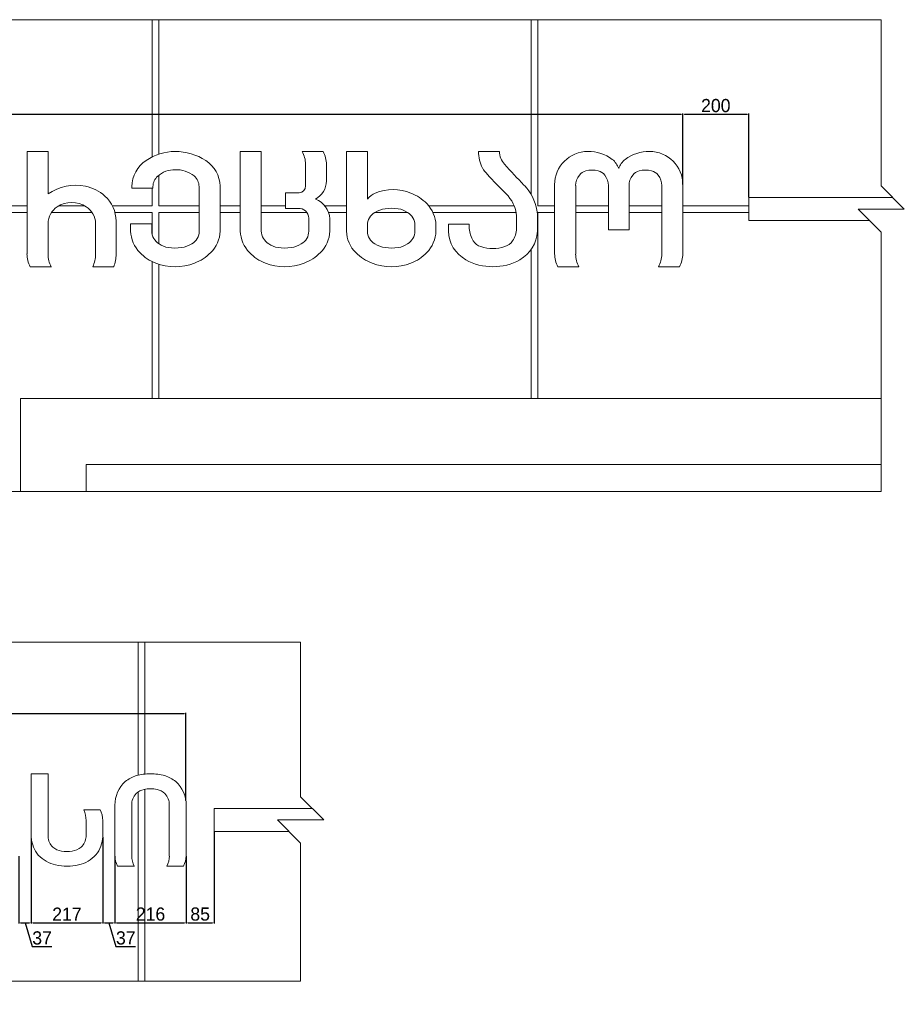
# Model space of a CAD drawing. Header units: feet. Extents: x 1820134 to 1866297, y 4865856 to 4906700.
# Tile 13 of 16: x 1840837 to 1843522, y 4899829 to 4902818. Entities that reach past the tile are written whole.
import ezdxf

# ---------------------------------------------------------------- set-up
doc = ezdxf.new("R2010")
doc.units = ezdxf.units.FT
doc.header["$MEASUREMENT"] = 0
doc.header["$PDMODE"] = 98
doc.header["$PDSIZE"] = 0.3
doc.dimstyles.new('ISO-25', dxfattribs={"dimscale": 15, "dimtxt": 20, "dimasz": 2.5, "dimexe": 1.25, "dimexo": 0.625, "dimgap": 3, "dimtad": 1, "dimdec": 0, "dimtxsty": 'Standard', "dimcen": 2.5, "dimadec": 0, "dimazin": 0, "dimtfac": 1, "dimtdec": 0, "dimtmove": 0, "dimatfit": 3, "dimfxl": 1.25, "dimarcsym": 0})

# ---------------------------------------------------------------- blocks, each defined once
blk = doc.blocks.new('*D5463')
at = {"color": 0, "lineweight": -2, "transparency": 16777216}
for p, q in [((1839956.8, 4900448), (1839956.8, 4900713.7)), ((1839961.8, 4900711.2), (1841336.5, 4900711.2)), ((1841341.5, 4900448), (1841341.5, 4900713.7))]:
    blk.add_line(p, q, dxfattribs=at)
at = {"color": 0, "lineweight": 5, "transparency": 16777216}
for points in [[(1839961.8, 4900712.1), (1839961.8, 4900710.4), (1839956.8, 4900711.2)], [(1841336.5, 4900712.1), (1841336.5, 4900710.4), (1841341.5, 4900711.2)]]:
    blk.add_solid(points, dxfattribs=at)
at = {"layer": 'Defpoints', "color": 0, "lineweight": 5, "transparency": 16777216}
for p in [(1841341.5, 4900711.2), (1839956.8, 4900446.7), (1841341.5, 4900446.7)]:
    blk.add_point(p, dxfattribs=at)
at = {"color": 0, "lineweight": 5, "transparency": 16777216, "insert": (1840649.1, 4900737.5), "char_height": 40, "attachment_point": 5}
blk.add_mtext('1385', dxfattribs=at)
blk = doc.blocks.new('*D5470')
at = {"color": 0, "lineweight": -2, "transparency": 16777216}
for p, q in [((1840872, 4900332.2), (1840872, 4900073.8)), ((1840834.9, 4900278.7), (1840834.9, 4900073.8)), ((1840839.9, 4900076.3), (1840867, 4900076.3)), ((1840853.4, 4900076.3), (1840875.2, 4900003.9)), ((1840875.2, 4900003.9), (1840934.8, 4900003.9))]:
    blk.add_line(p, q, dxfattribs=at)
at = {"color": 0, "lineweight": 5, "transparency": 16777216}
for points in [[(1840839.9, 4900077.2), (1840839.9, 4900075.5), (1840834.9, 4900076.3)], [(1840867, 4900077.2), (1840867, 4900075.5), (1840872, 4900076.3)]]:
    blk.add_solid(points, dxfattribs=at)
at = {"layer": 'Defpoints', "color": 0, "lineweight": 5, "transparency": 16777216}
for p in [(1840872, 4900333.4), (1840834.9, 4900280), (1840872, 4900076.3)]:
    blk.add_point(p, dxfattribs=at)
at = {"color": 0, "lineweight": 5, "transparency": 16777216, "insert": (1840905, 4900030.2), "char_height": 40, "attachment_point": 5}
blk.add_mtext('37', dxfattribs=at)
blk = doc.blocks.new('*D5471')
at = {"color": 0, "lineweight": -2, "transparency": 16777216}
for p, q in [((1840872, 4900332.2), (1840872, 4900073.8)), ((1841089, 4900336.4), (1841089, 4900073.8)), ((1840877, 4900076.3), (1841084, 4900076.3))]:
    blk.add_line(p, q, dxfattribs=at)
at = {"color": 0, "lineweight": 5, "transparency": 16777216}
for points in [[(1840877, 4900077.2), (1840877, 4900075.5), (1840872, 4900076.3)], [(1841084, 4900077.2), (1841084, 4900075.5), (1841089, 4900076.3)]]:
    blk.add_solid(points, dxfattribs=at)
at = {"layer": 'Defpoints', "color": 0, "lineweight": 5, "transparency": 16777216}
for p in [(1840872, 4900333.4), (1841089, 4900337.7), (1841089, 4900076.3)]:
    blk.add_point(p, dxfattribs=at)
at = {"color": 0, "lineweight": 5, "transparency": 16777216, "insert": (1840980.5, 4900102.6), "char_height": 40, "attachment_point": 5}
blk.add_mtext('217', dxfattribs=at)
blk = doc.blocks.new('*D5472')
at = {"color": 0, "lineweight": -2, "transparency": 16777216}
for p, q in [((1841125.9, 4900278.7), (1841125.9, 4900073.8)), ((1841342.2, 4900278.7), (1841342.2, 4900073.8)), ((1841130.9, 4900076.3), (1841337.2, 4900076.3))]:
    blk.add_line(p, q, dxfattribs=at)
at = {"color": 0, "lineweight": 5, "transparency": 16777216}
for points in [[(1841130.9, 4900077.2), (1841130.9, 4900075.5), (1841125.9, 4900076.3)], [(1841337.2, 4900077.2), (1841337.2, 4900075.5), (1841342.2, 4900076.3)]]:
    blk.add_solid(points, dxfattribs=at)
at = {"layer": 'Defpoints', "color": 0, "lineweight": 5, "transparency": 16777216}
for p in [(1841125.9, 4900280), (1841342.2, 4900280), (1841342.2, 4900076.3)]:
    blk.add_point(p, dxfattribs=at)
at = {"color": 0, "lineweight": 5, "transparency": 16777216, "insert": (1841234.1, 4900102.6), "char_height": 40, "attachment_point": 5}
blk.add_mtext('216', dxfattribs=at)
blk = doc.blocks.new('*D5473')
at = {"color": 0, "lineweight": -2, "transparency": 16777216}
for p, q in [((1841427.2, 4900352.1), (1841427.2, 4900073.8)), ((1841342.2, 4900278.7), (1841342.2, 4900073.8)), ((1841347.2, 4900076.3), (1841422.2, 4900076.3))]:
    blk.add_line(p, q, dxfattribs=at)
at = {"color": 0, "lineweight": 5, "transparency": 16777216}
for points in [[(1841347.2, 4900077.2), (1841347.2, 4900075.5), (1841342.2, 4900076.3)], [(1841422.2, 4900077.2), (1841422.2, 4900075.5), (1841427.2, 4900076.3)]]:
    blk.add_solid(points, dxfattribs=at)
at = {"layer": 'Defpoints', "color": 0, "lineweight": 5, "transparency": 16777216}
for p in [(1841427.2, 4900353.4), (1841342.2, 4900280), (1841427.2, 4900076.3)]:
    blk.add_point(p, dxfattribs=at)
at = {"color": 0, "lineweight": 5, "transparency": 16777216, "insert": (1841384.7, 4900102.6), "char_height": 40, "attachment_point": 5}
blk.add_mtext('85', dxfattribs=at)
blk = doc.blocks.new('*D5474')
at = {"color": 0, "lineweight": -2, "transparency": 16777216}
for p, q in [((1841089, 4900336.4), (1841089, 4900073.8)), ((1841125.9, 4900278.7), (1841125.9, 4900073.8)), ((1841094, 4900076.3), (1841120.9, 4900076.3)), ((1841107.4, 4900076.3), (1841129.2, 4900003.9)), ((1841129.2, 4900003.9), (1841188.8, 4900003.9))]:
    blk.add_line(p, q, dxfattribs=at)
at = {"color": 0, "lineweight": 5, "transparency": 16777216}
for points in [[(1841094, 4900077.2), (1841094, 4900075.5), (1841089, 4900076.3)], [(1841120.9, 4900077.2), (1841120.9, 4900075.5), (1841125.9, 4900076.3)]]:
    blk.add_solid(points, dxfattribs=at)
at = {"layer": 'Defpoints', "color": 0, "lineweight": 5, "transparency": 16777216}
for p in [(1841089, 4900337.7), (1841125.9, 4900280), (1841125.9, 4900076.3)]:
    blk.add_point(p, dxfattribs=at)
at = {"color": 0, "lineweight": 5, "transparency": 16777216, "insert": (1841159, 4900030.2), "char_height": 40, "attachment_point": 5}
blk.add_mtext('37', dxfattribs=at)
blk = doc.blocks.new('*D5480')
at = {"color": 0, "lineweight": -2, "transparency": 16777216}
for p, q in [((1838449.5, 4902198.8), (1838449.5, 4902533)), ((1842849.5, 4902317.9), (1842849.5, 4902533)), ((1838454.5, 4902530.5), (1842844.5, 4902530.5))]:
    blk.add_line(p, q, dxfattribs=at)
at = {"color": 0, "lineweight": 5, "transparency": 16777216}
for points in [[(1838454.5, 4902531.4), (1838454.5, 4902529.7), (1838449.5, 4902530.5)], [(1842844.5, 4902531.4), (1842844.5, 4902529.7), (1842849.5, 4902530.5)]]:
    blk.add_solid(points, dxfattribs=at)
at = {"layer": 'Defpoints', "color": 0, "lineweight": 5, "transparency": 16777216}
for p in [(1842849.5, 4902530.5), (1842849.5, 4902316.7), (1838449.5, 4902197.5)]:
    blk.add_point(p, dxfattribs=at)
at = {"color": 0, "lineweight": 5, "transparency": 16777216, "insert": (1840649.5, 4902556.8), "char_height": 40, "attachment_point": 5}
blk.add_mtext('4400', dxfattribs=at)
blk = doc.blocks.new('*D5490')
at = {"color": 0, "lineweight": -2, "transparency": 16777216}
for p, q in [((1842849.5, 4902317.9), (1842849.5, 4902533)), ((1843049.5, 4902278.9), (1843049.5, 4902533)), ((1842854.5, 4902530.5), (1843044.5, 4902530.5))]:
    blk.add_line(p, q, dxfattribs=at)
at = {"color": 0, "lineweight": 5, "transparency": 16777216}
for points in [[(1842854.5, 4902531.4), (1842854.5, 4902529.7), (1842849.5, 4902530.5)], [(1843044.5, 4902531.4), (1843044.5, 4902529.7), (1843049.5, 4902530.5)]]:
    blk.add_solid(points, dxfattribs=at)
at = {"layer": 'Defpoints', "color": 0, "lineweight": 5, "transparency": 16777216}
for p in [(1843049.5, 4902530.5), (1842849.5, 4902316.7), (1843049.5, 4902277.7)]:
    blk.add_point(p, dxfattribs=at)
at = {"color": 0, "lineweight": 5, "transparency": 16777216, "insert": (1842949.5, 4902556.8), "char_height": 40, "attachment_point": 5}
blk.add_mtext('200', dxfattribs=at)

msp = doc.modelspace()

# ---------------------------------------------------------------- linework, layer by layer
at = {"color": 0, "linetype": 'Continuous', "lineweight": 0, "extrusion": (0, 1, 0)}
for p, q in [((1840059.5, 4902817.7), (1841239.5, 4902817.7)), ((1841239.5, 4902401.3), (1841239.5, 4902817.7)), ((1841259.5, 4902817.7), (1841239.5, 4902817.7)), ((1841259.5, 4902817.7), (1841259.5, 4902409.5)), ((1842389.2, 4902817.7), (1841259.5, 4902817.7)), ((1842389.2, 4902817.7), (1842389.2, 4902287.1)), ((1842409.2, 4902817.7), (1842389.2, 4902817.7)), ((1843451.3, 4902817.7), (1842409.2, 4902817.7)), ((1842409.2, 4902252.7), (1842409.2, 4902817.7)), ((1840923.2, 4902417.7), (1840859.3, 4902417.7)), ((1840859.3, 4902417.7), (1840859.3, 4902107.2)), ((1840923.2, 4902288.6), (1840923.2, 4902417.7)), ((1841506.4, 4902417.7), (1841570.3, 4902417.7)), ((1841506.4, 4902417.7), (1841506.4, 4902176.2)), ((1841570.3, 4902176.2), (1841570.3, 4902417.7)), ((1841758.3, 4902417.7), (1841694.4, 4902417.7)), ((1841828.7, 4902417.7), (1841892.6, 4902417.7)), ((1841828.7, 4902176.2), (1841828.7, 4902417.7)), ((1841892.6, 4902417.7), (1841892.6, 4902273.4)), ((1842293.3, 4902417.7), (1842229.8, 4902417.7)), ((1841704.3, 4902379.3), (1841704.3, 4902328.4)), ((1841768.2, 4902328.4), (1841768.2, 4902378.2)), ((1841259.5, 4902345.7), (1841259.5, 4902252.7)), ((1841704.3, 4902328.4), (1841704.4, 4902328.4)), ((1841704.3, 4902326.4), (1841704.3, 4902313.2)), ((1841177.7, 4902311.1), (1841177.7, 4902306.7)), ((1841177.7, 4902306.7), (1841241.6, 4902306.7)), ((1841239.5, 4902252.7), (1841239.5, 4902306.7)), ((1841241.6, 4902306.7), (1841241.6, 4902311.1)), ((1841381.5, 4902311.1), (1841381.5, 4902176.2)), ((1841445.4, 4902176.2), (1841445.4, 4902312.6)), ((1842460.4, 4902316.7), (1842460.4, 4902107.2)), ((1842524.3, 4902106), (1842524.3, 4902313.9)), ((1842623.7, 4902313.9), (1842623.7, 4902180.1)), ((1842686.2, 4902313.9), (1842686.2, 4902180.1)), ((1842785.6, 4902106), (1842785.6, 4902313.9)), ((1842849.5, 4902316.7), (1842849.5, 4902107.2)), ((1841685.4, 4902291.7), (1841643.8, 4902291.7)), ((1841643.8, 4902291.7), (1841643.8, 4902245)), ((1843049.5, 4902277.7), (1843486.5, 4902277.7)), ((1843049.5, 4902277.7), (1843049.5, 4902207.7)), ((1840797.7, 4902252.7), (1840859.3, 4902252.7)), ((1840956, 4902252.7), (1841033.8, 4902252.7)), ((1841118.4, 4902252.7), (1841239.5, 4902252.7)), ((1841259.5, 4902252.7), (1841381.5, 4902252.7)), ((1841445.4, 4902252.7), (1841506.4, 4902252.7)), ((1841570.3, 4902252.7), (1841643.8, 4902252.7)), ((1841643.8, 4902245), (1841681.9, 4902245)), ((1841762.8, 4902252.7), (1841828.7, 4902252.7)), ((1842078.1, 4902252.7), (1842337.3, 4902252.7)), ((1842409.2, 4902252.7), (1842460.4, 4902252.7)), ((1842524.3, 4902252.7), (1842623.7, 4902252.7)), ((1842686.2, 4902252.7), (1842785.6, 4902252.7)), ((1842849.5, 4902252.7), (1843049.5, 4902252.7)), ((1840797.7, 4902232.7), (1840859.3, 4902232.7)), ((1840933.5, 4902232.7), (1841056.5, 4902232.7)), ((1841126, 4902232.7), (1841239.5, 4902232.7)), ((1841129.4, 4902106), (1841129.4, 4902206.5)), ((1841239.5, 4902164.1), (1841239.5, 4902232.7)), ((1841259.5, 4902232.7), (1841381.5, 4902232.7)), ((1841259.5, 4902232.7), (1841259.5, 4902137.8)), ((1841445.4, 4902232.7), (1841506.4, 4902232.7)), ((1841570.3, 4902232.7), (1841708.3, 4902232.7)), ((1841714.1, 4902214.9), (1841714.1, 4902176.2)), ((1841774.1, 4902232.7), (1841828.7, 4902232.7)), ((1841778.1, 4902176.2), (1841778.1, 4902213)), ((1841915.3, 4902232.7), (1842013.5, 4902232.7)), ((1842090.7, 4902232.7), (1842343.2, 4902232.7)), ((1842344.7, 4902222.4), (1842344.7, 4902183.8)), ((1842408.2, 4902175.4), (1842408.2, 4902228.8)), ((1842409.2, 4902232.7), (1842460.4, 4902232.7)), ((1842409.2, 4901667.7), (1842409.2, 4902232.7)), ((1842524.3, 4902232.7), (1842623.7, 4902232.7)), ((1842686.2, 4902232.7), (1842785.6, 4902232.7)), ((1842849.5, 4902232.7), (1843049.5, 4902232.7)), ((1843416.2, 4902207.7), (1843049.5, 4902207.7)), ((1840923.2, 4902106), (1840923.2, 4902199)), ((1841067.4, 4902199), (1841067.4, 4902106)), ((1841237.7, 4902198), (1841173.8, 4902198)), ((1841173.8, 4902198), (1841173.8, 4902176.2)), ((1841237.7, 4902176.2), (1841237.7, 4902198)), ((1841892.6, 4902193.7), (1841892.6, 4902176.2)), ((1842036.4, 4902176.2), (1842036.4, 4902193.7)), ((1842100.3, 4902193.7), (1842100.3, 4902176.2)), ((1842201.5, 4902197.5), (1842138, 4902197.5)), ((1842138, 4902197.5), (1842138, 4902175.4)), ((1842201.5, 4902183.8), (1842201.5, 4902197.5)), ((1842623.7, 4902180.1), (1842686.2, 4902180.1)), ((1842389.2, 4902119.9), (1842389.2, 4901667.7)), ((1840869.2, 4902067.7), (1840933.1, 4902067.7)), ((1841058.6, 4902067.7), (1841122.6, 4902067.7)), ((1841239.5, 4901667.7), (1841239.5, 4902083.2)), ((1841259.5, 4902075.3), (1841259.5, 4901667.7)), ((1842470.3, 4902067.7), (1842534.2, 4902067.7)), ((1842839.6, 4902067.7), (1842775.7, 4902067.7)), ((1840839.2, 4901385.9), (1840839.2, 4901667.7)), ((1840839.2, 4901667.7), (1843451.3, 4901667.7)), ((1841039.2, 4901385.9), (1841039.2, 4901467.7)), ((1841039.2, 4901467.7), (1843451.3, 4901467.7))]:
    msp.add_line(p, q, dxfattribs=at)
at = {"color": 0, "lineweight": 5, "extrusion": (0, 1, 0)}
for p, q in [((1840102, 4900928.4), (1841197, 4900928.4)), ((1841197, 4900928.4), (1841217, 4900928.4)), ((1841197, 4900524.4), (1841197, 4900928.4)), ((1841217, 4900928.4), (1841689.6, 4900928.4)), ((1841217, 4900928.4), (1841217, 4900527.6)), ((1840872, 4900528.4), (1840872, 4900333.4)), ((1840923.3, 4900528.4), (1840872, 4900528.4)), ((1840923.3, 4900337.7), (1840923.3, 4900528.4)), ((1841197, 4899899.1), (1841197, 4900473.8)), ((1841217, 4900481.7), (1841217, 4899899.1)), ((1841081.1, 4900419.4), (1841031.7, 4900419.4)), ((1841125.9, 4900433.4), (1841125.9, 4900280)), ((1841177.1, 4900279), (1841177.1, 4900433.4)), ((1841291.1, 4900433.4), (1841291.1, 4900279)), ((1841342.2, 4900280), (1841342.2, 4900433.4)), ((1841427.2, 4900353.4), (1841427.2, 4900423.4)), ((1841724.7, 4900423.4), (1841427.2, 4900423.4)), ((1841038.7, 4900386.9), (1841038.7, 4900337.7)), ((1841089, 4900337.7), (1841089, 4900386.9)), ((1841427.2, 4900353.4), (1841654.4, 4900353.4)), ((1841133.9, 4900248.4), (1841185, 4900248.4)), ((1841283.2, 4900248.4), (1841334.3, 4900248.4))]:
    msp.add_line(p, q, dxfattribs=at)
at = {"color": 0, "lineweight": 5}
for points in [[(1843451.3, 4902817.7), (1843451.3, 4902312.9), (1843521.5, 4902242.7), (1843381.2, 4902242.7), (1843451.3, 4902172.5), (1843451.3, 4901385.9)], [(1843451.3, 4901385.9), (1840719.7, 4901385.9), (1840649.5, 4901315.7), (1840649.5, 4901456), (1840579.3, 4901385.9), (1837847.7, 4901385.9)], [(1841689.6, 4900928.4), (1841689.6, 4900458.5), (1841759.7, 4900388.4), (1841619.4, 4900388.4), (1841689.6, 4900318.2), (1841689.6, 4899899.1)], [(1841689.6, 4899899.1), (1840719.3, 4899899.1), (1840649.1, 4899828.9), (1840649.1, 4899969.3), (1840579, 4899899.1), (1839608.7, 4899899.1)]]:
    msp.add_lwpolyline(points, dxfattribs=at)
at = {"color": 0, "linetype": 'Continuous', "lineweight": 0}
for centre, radius, start, end in [((1841309.7, 4902259.4), 158.3, 90.2522, 124.2627), ((1841309.7, 4902249.4), 168.3, 56.7949, 90.2522), ((1841674, 4902375.5), 94.3, 1.6323, 26.5631), ((1842328.5, 4902414.9), 98.7, 178.4099, 208.71), ((1842561.4, 4902316.7), 101, 90, 180), ((1842563.6, 4902297.9), 119.8, 53.1454, 91.0818), ((1841274.3, 4902309.9), 96.6, 123.8089, 179.2586), ((1841349.1, 4902309.6), 96.3, 1.752, 56.7949), ((1842596.5, 4902345.9), 61.7, 18.8246, 50.8419), ((1842326.2, 4902414.1), 96.3, 208.9002, 223.5013), ((1842726.8, 4902322.4), 37.7, 104.8142, 141.3688), ((1842735.9, 4902290.8), 70.6, 74.6532, 105.3468), ((1842744.9, 4902322.4), 37.7, 38.6312, 75.1858), ((1841703.8, 4902329.9), 64.4, 298.4937, 358.6635), ((1844336.7, 4904322.1), 2868.1, 223.5013, 225.1121), ((1842737.5, 4902313.9), 51.4, 141.3688, 180), ((1842734.3, 4902313.9), 51.4, 0, 38.6312), ((1841007.4, 4902167.6), 147.5, 78.4462, 124.8217), ((1841011.8, 4902189.4), 125.2, 48.0032, 78.4462), ((1842263.1, 4902213.7), 145.9, 39.442, 44.3929), ((1842263.1, 4902213.7), 145.9, 5.9324, 39.442), ((1841027.3, 4902206.5), 102.1, 0, 48.0032), ((1841709.6, 4902209.4), 68.6, 3.0184, 68.6406), ((1841954.3, 4902171.4), 72.6, 96.4309, 122.7861), ((1841966, 4902131.5), 113.8, 80.006, 99.994), ((1841977.7, 4902182.4), 61.7, 54.2411, 82.5529), ((1841934.6, 4902195.3), 42, 117.7856, 182.2697), ((1841990.3, 4902192.8), 46.2, 1.0711, 59.3577), ((1841274.3, 4902180.4), 100.6, 182.386, 223.9605), ((1841350.4, 4902178.4), 95, 314.4244, 358.6642), ((1841606.9, 4902180.4), 100.6, 182.386, 223.9605), ((1841683.1, 4902178.4), 95, 314.4244, 358.6642), ((1841934.6, 4902174.5), 42, 177.7303, 242.2144), ((1841990.3, 4902177.1), 46.2, 300.6423, 358.9289), ((1842240.8, 4902178.9), 102.9, 181.9339, 240.8055), ((1842304, 4902180.1), 104.3, 299.1945, 357.403), ((1841954.3, 4902198.4), 72.6, 237.2139, 263.5691), ((1841966, 4902238.3), 113.8, 260.006, 279.994), ((1841977.7, 4902187.4), 61.7, 277.4471, 305.7589), ((1840942.8, 4902107.2), 83.6, 180, 208.1954), ((1841028.8, 4902104.2), 100.6, 338.6909, 1.0192), ((1841298.2, 4902203.5), 133.9, 223.9605, 248.8918), ((1841314.6, 4902214.9), 146.1, 291.1082, 314.4244), ((1841630.9, 4902203.5), 133.9, 223.9605, 248.8918), ((1841647.3, 4902214.9), 146.1, 291.1082, 314.4244), ((1842272.8, 4902236.1), 168.4, 240.8055, 299.1945), ((1842554.6, 4902109.8), 94.3, 181.6323, 206.5631), ((1842706.5, 4902106), 79.1, 330.9965, 0.0133), ((1841308.6, 4902230.4), 162.8, 248.8918, 291.1082), ((1841641.3, 4902230.4), 162.8, 248.8918, 291.1082)]:
    msp.add_arc(centre, radius, start, end, dxfattribs=at)
at = {"color": 0, "linetype": 'Continuous', "lineweight": 0, "extrusion": (0, 0, -1)}
for centre, radius, start, end in [((-1841625.2, 4902379.3), 79.1, 150.9965, 180.0133), ((-1842353.5, 4902418.7), 60.3, 318.3959, 359.0027), ((-1842746.3, 4902297.9), 119.8, 53.1454, 91.0818), ((-1842748.5, 4902316.7), 101, 90, 180), ((-1842713.4, 4902345.9), 61.7, 18.8246, 50.8419), ((-1841307.8, 4902283.8), 78.5, 48.5777, 90.8794), ((-1841312, 4902273.9), 88.5, 88.074, 128.2173), ((-1843743.3, 4903662.9), 1925.7, 315.6071, 318.1715), ((-1842564.9, 4902322.4), 37.7, 38.6312, 75.1858), ((-1842574, 4902290.8), 70.6, 74.6532, 105.3468), ((-1842583, 4902322.4), 37.7, 104.8142, 141.3688), ((-1841283.6, 4902311.1), 42, 0, 48.5777), ((-1841336.8, 4902310.2), 44.7, 131.9819, 178.7567), ((-1841658.3, 4902328.5), 46.1, 180.0977, 182.6442), ((-1842575.6, 4902313.9), 51.4, 0, 38.6312), ((-1842572.3, 4902313.9), 51.4, 141.3688, 180), ((-1841683.1, 4902312.8), 21.2, 178.681, 263.8253), ((-1841970.2, 4902164.6), 137.6, 66.9349, 113.0651), ((-1840994.9, 4902180.9), 81.7, 57.3692, 122.6308), ((-1841941.1, 4902233.9), 62.5, 39.1359, 66.5787), ((-1841975.9, 4902166.4), 133.9, 111.1082, 136.0395), ((-1842234.4, 4902211.5), 110.8, 134.8879, 174.3791), ((-1840983.3, 4902199), 60.1, 0, 57.3692), ((-1841005.7, 4902197.7), 61.7, 122.6308, 178.7846), ((-1841683.9, 4902214.9), 30.2, 86.1758, 179.8654), ((-1841999.8, 4902189.5), 100.6, 136.0395, 177.614), ((-1841283.8, 4902177.1), 46.2, 300.6423, 358.9289), ((-1841339.5, 4902174.5), 42, 177.7303, 242.2144), ((-1841616.5, 4902177.1), 46.2, 300.6423, 358.9289), ((-1841672.1, 4902174.5), 42, 177.7303, 242.2144), ((-1841923.7, 4902178.4), 95, 314.4244, 358.6642), ((-1841999.8, 4902180.4), 100.6, 182.386, 223.9605), ((-1842277.7, 4902187.5), 76.3, 327.2514, 357.2194), ((-1842279.4, 4902183.8), 65.3, 180, 215.1051), ((-1842249.3, 4902169.2), 42.5, 288.0505, 327.2514), ((-1842294.9, 4902172.9), 46.3, 215.1051, 251.9495), ((-1841296.4, 4902187.4), 61.7, 277.4471, 305.7589), ((-1841308.1, 4902238.3), 113.8, 260.006, 279.994), ((-1841319.7, 4902198.4), 72.6, 237.2139, 263.5691), ((-1841629, 4902187.4), 61.7, 277.4471, 305.7589), ((-1841640.8, 4902238.3), 113.8, 260.006, 279.994), ((-1841652.4, 4902198.4), 72.6, 237.2139, 263.5691), ((-1842272.7, 4902241.1), 118.1, 251.9495, 288.0505), ((-1841002.2, 4902106), 79.1, 330.9965, 0.0133), ((-1840978.7, 4902106), 88.7, 180, 205.6227), ((-1841959.5, 4902214.9), 146.1, 291.1082, 314.4244), ((-1841975.9, 4902203.5), 133.9, 223.9605, 248.8918), ((-1842603.3, 4902106), 79.1, 330.9965, 0.0133), ((-1842755.3, 4902109.8), 94.3, 181.6323, 206.5631), ((-1841965.5, 4902230.4), 162.8, 248.8918, 291.1082)]:
    msp.add_arc(centre, radius, start, end, dxfattribs=at)
at = {"color": 0, "lineweight": 5}
for centre, radius, start, end in [((1841219.5, 4900434.6), 93.6, 131.4001, 180.7368), ((1841216.6, 4900436), 90.7, 106.5035, 130.5704), ((1841233.7, 4900356.1), 172.3, 89.8815, 104.4166), ((1841234.4, 4900356.1), 172.3, 75.5834, 90.1185), ((1841251.6, 4900436), 90.7, 49.4296, 73.4965), ((1841248.6, 4900434.6), 93.6, 359.2632, 48.5999), ((1841017.8, 4900386.9), 71.1, 0, 27.2667), ((1840967.7, 4900343.3), 96.2, 185.8974, 219.5566), ((1841002.9, 4900338.5), 86, 319.6655, 359.4855), ((1840968.1, 4900351.5), 101.9, 222.9621, 257.536), ((1840993.8, 4900350.5), 100.8, 282.6796, 317.7905), ((1841201.3, 4900282.1), 75.4, 181.6323, 206.5631), ((1841266.8, 4900282.1), 75.4, 333.4369, 358.3677), ((1840980.6, 4900414.9), 166.5, 258.0221, 282.2436)]:
    msp.add_arc(centre, radius, start, end, dxfattribs=at)
at = {"color": 0, "lineweight": 5, "extrusion": (0, 0, -1)}
for centre, radius, start, end in [((-1841224.2, 4900434.2), 48, 45.4377, 78.2024), ((-1841233.3, 4900382.4), 100.7, 79.19, 90.4648), ((-1841234.9, 4900382.4), 100.7, 89.5352, 100.81), ((-1841244, 4900434.2), 48, 101.7976, 134.5623), ((-1841225.7, 4900434.9), 48.6, 358.3168, 43.6773), ((-1841242.5, 4900434.9), 48.6, 136.3227, 181.6832), ((-1840935.8, 4900381.9), 103, 158.5962, 177.2164), ((-1840965.3, 4900337.7), 42, 310.9322, 359.9605), ((-1840991.3, 4900341), 47.4, 183.9964, 227.4902), ((-1840973.8, 4900349.2), 56.2, 280.2993, 309.7954), ((-1840979.9, 4900394.8), 102.2, 260.8559, 279.1441), ((-1840987.2, 4900350.7), 57.5, 231.0012, 261.0375), ((-1841240.3, 4900279), 63.3, 330.9965, 0.0133), ((-1841227.9, 4900279), 63.3, 179.9867, 209.0035)]:
    msp.add_arc(centre, radius, start, end, dxfattribs=at)

# ---------------------------------------------------------------- dimensions: what is measured, and where the dimension line sits
at = {"color": 5, "lineweight": 5}
for base, p1, p2, picture, middle in [((1842849.5, 4902530.5), (1838449.5, 4902197.5), (1842849.5, 4902316.7), '*D5480', (1840649.5, 4902556.8)), ((1843049.5, 4902530.5), (1842849.5, 4902316.7), (1843049.5, 4902277.7), '*D5490', (1842949.5, 4902556.8)), ((1841341.5, 4900711.2), (1839956.8, 4900446.7), (1841341.5, 4900446.7), '*D5463', (1840649.1, 4900737.5)), ((1841427.2, 4900076.3), (1841342.2, 4900280), (1841427.2, 4900353.4), '*D5473', (1841384.7, 4900102.6)), ((1840872, 4900076.3), (1840834.9, 4900280), (1840872, 4900333.4), '*D5470', (1840881.2, 4900030.2)), ((1841089, 4900076.3), (1840872, 4900333.4), (1841089, 4900337.7), '*D5471', (1840980.5, 4900102.6)), ((1841125.9, 4900076.3), (1841089, 4900337.7), (1841125.9, 4900280), '*D5474', (1841135.2, 4900030.2)), ((1841342.2, 4900076.3), (1841125.9, 4900280), (1841342.2, 4900280), '*D5472', (1841234.1, 4900102.6))]:
    dim = msp.add_linear_dim(base=base, p1=p1, p2=p2, dimstyle='ISO-25', override={"dimscale": 2, "dimtmove": 1}, dxfattribs=at)
    dim.commit()
    dim.dimension.update_dxf_attribs({"geometry": picture, "text_midpoint": middle})

doc.saveas('drawing.dxf')
